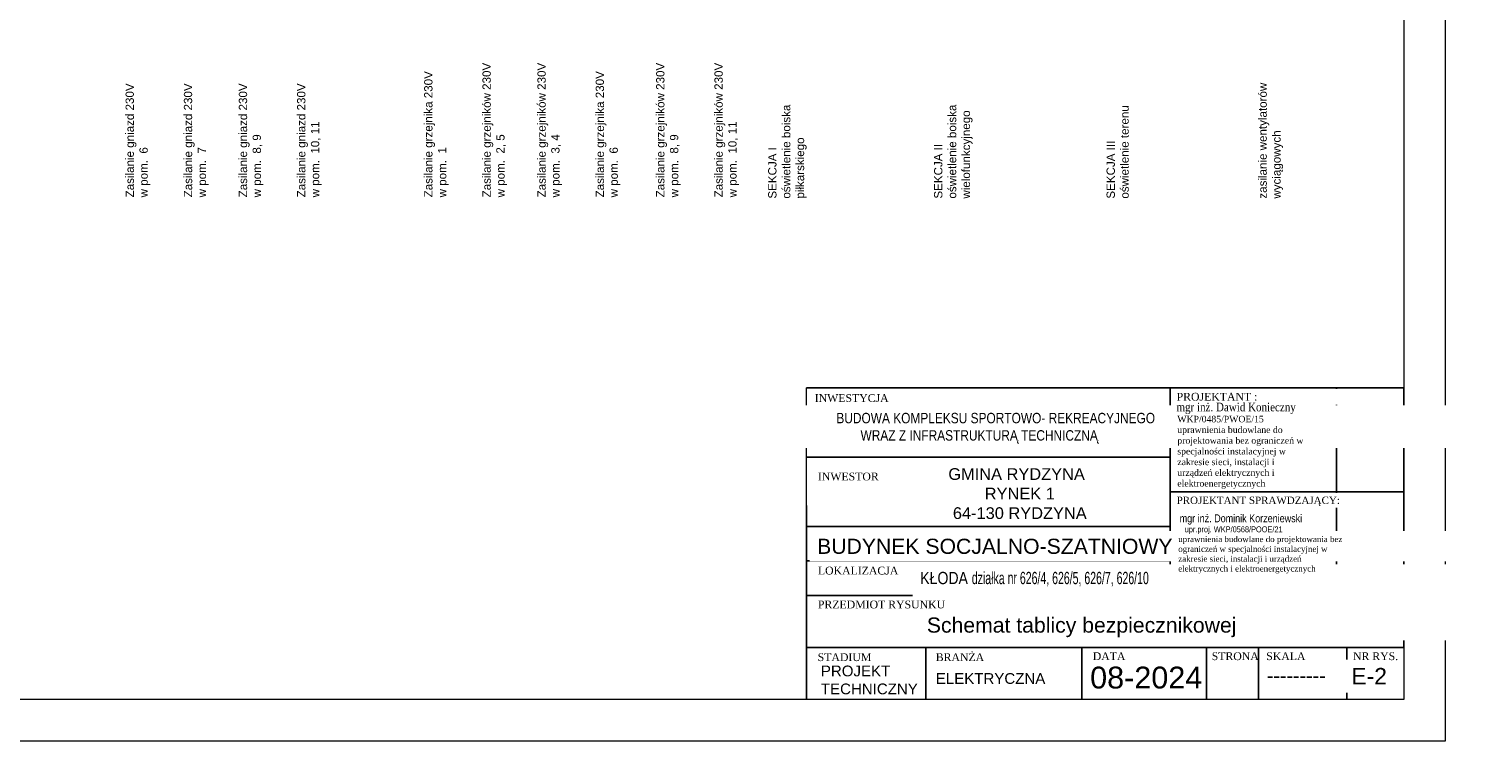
# Model space of a CAD drawing. Header units: millimetres. Extents: x 76855 to 99678, y -15103 to -11972.
# Tile 19 of 28: x 82719 to 85517, y -14942 to -13571. Entities that reach past the tile are written whole.
import ezdxf

# ---------------------------------------------------------------- set-up
doc = ezdxf.new("R2010")
doc.units = ezdxf.units.MM
doc.header["$LTSCALE"] = 100
doc.header["$MEASUREMENT"] = 0
for name, color, linetype in [('! OPISY', 4, 'Continuous'), ('DRZWI', 7, 'Continuous'), ('Okno', 4, 'Continuous'), ('Warstwa4', 4, 'Continuous')]:
    doc.layers.add(name, color=color, linetype=linetype)
doc.layers.add('_To_TABEL_RYSUNK', color=7, linetype='Continuous', lineweight=25)
doc.layers.add('Wentyl', color=4, linetype='Continuous', lineweight=18)
doc.styles.add('8', font='txt.shx', dxfattribs={"height": 20})
doc.styles.add('styl3', font='txt.shx', dxfattribs={"height": 100})
doc.styles.add('styl4', font='TIMES.TTF', dxfattribs={"height": 100})
doc.styles.add('style4', font='TIMES.TTF', dxfattribs={"height": 15})

msp = doc.modelspace()

# ---------------------------------------------------------------- linework, layer by layer
at = {"layer": 'DRZWI', "color": 4, "linetype": 'Continuous'}
for p, q in [((84915.122, -14395.509), (84215.122, -14395.509)), ((85365.122, -14462.176), (84915.122, -14462.176)), ((84915.122, -14528.842), (84215.122, -14528.842))]:
    msp.add_line(p, q, dxfattribs=at)
at = {"layer": 'Warstwa4'}
for p, q in [((84915.122, -14262.176), (84915.122, -14587.176)), ((85235.122, -14262.176), (85235.122, -14662.176)), ((84215.122, -14488.538), (84215.122, -14862.176)), ((84915.122, -14595.509), (84215.122, -14595.509)), ((84915.122, -14587.176), (84915.122, -14662.176)), ((84215.122, -14662.176), (85365.122, -14662.176)), ((84215.122, -14762.176), (85365.122, -14762.176)), ((84445.122, -14762.176), (84445.122, -14862.176)), ((84745.122, -14762.176), (84745.122, -14862.176)), ((84985.122, -14762.176), (84985.122, -14862.176)), ((85085.122, -14762.176), (85085.122, -14862.176)), ((85255.122, -14762.176), (85255.122, -14862.176))]:
    msp.add_line(p, q, dxfattribs=at)
at = {"layer": 'Wentyl'}
for p, q in [((85445.122, -14942.176), (85445.122, -11972.176)), ((85365.122, -14262.176), (84215.122, -14262.176)), ((85365.122, -14762.176), (85365.122, -14262.176))]:
    msp.add_line(p, q, dxfattribs=at)
msp.add_lwpolyline([(84215.122, -14262.176), (85365.122, -14262.176), (85365.122, -14862.176), (84215.122, -14862.176)], close=True, dxfattribs=at)

# ---------------------------------------------------------------- texts
at = {"layer": '! OPISY', "insert": (84928.989, -14315.858), "char_height": 12.393989, "width": 247.57897, "attachment_point": 1, "style": 'styl4'}
msp.add_mtext('{\\A1;WKP/0485/PWOE/15\\Puprawnienia budowlane do projektowania bez ograniczeń w specjalności instalacyjnej w zakresie sieci, instalacji i urządzeń elektrycznych i elektroenergetycznych}', dxfattribs=at)
at = {"layer": '_To_TABEL_RYSUNK', "char_height": 15.97535, "width": 416.25646, "attachment_point": 1, "rotation": 90, "style": '8'}
for s, insert in [('{\\fArial|b0|i0|c238|p34;Zasilanie grzejnika 230V\\P\\pxqj;w pom.  1}', (83479.152, -13895.034)), ('{\\fArial|b0|i0|c238|p34;Zasilanie grzejników 230V\\Pw pom.  2, 5}', (83591.35, -13895.034)), ('{\\fArial|b0|i0|c238|p34;Zasilanie grzejników 230V\\P\\pxqj;w pom.  3, 4}', (83697.119, -13895.034)), ('{\\fArial|b0|i0|c238|p34;Zasilanie grzejnika 230V\\Pw pom.  6}', (83809.317, -13895.034)), ('{\\fArial|b0|i0|c238|p34;Zasilanie grzejników 230V\\P\\pxqj;w pom.  8, 9}', (83925.673, -13895.034)), ('{\\fArial|b0|i0|c238|p34;Zasilanie grzejników 230V\\Pw pom.  10, 11}', (84037.872, -13895.034)), ('{\\fArial|b0|i0|c238|p34;Zasilanie gniazd 230V\\P\\pxqj;w pom.  6}', (82904.379, -13895.034)), ('{\\fArial|b0|i0|c238|p34;Zasilanie gniazd 230V\\Pw pom.  7}', (83016.578, -13895.034)), ('{\\fArial|b0|i0|c238|p34;Zasilanie gniazd 230V\\P\\pxqj;w pom.  8, 9}', (83122.347, -13895.034)), ('{\\fArial|b0|i0|c238|p34;Zasilanie gniazd 230V\\Pw pom.  10, 11}', (83234.545, -13895.034)), ('{\\fArial|b0|i0|c238|p34;zasilanie wentylatorów \\Pwyciągowych}', (85085.154, -13897.422)), ('{\\fArial|b0|i0|c238|p34;SEKCJA I\\Poświetlenie boiska\\Ppiłkarskiego }', (84141.36, -13897.422)), ('\\pxt1;{\\fArial|b0|i0|c238|p34;SEKCJA II\\P\\pt0;oświetlenie boiska\\Pwielofunkcyjnego}', (84460.717, -13897.422)), ('{\\fArial|b0|i0|c238|p34;SEKCJA III\\Poświetlenie terenu}', (84792.742, -13897.422))]:
    msp.add_mtext(s, dxfattribs=dict(at, insert=insert))
at = {"layer": 'Okno', "attachment_point": 1, "style": 'styl3'}
for s, insert, char_height, width in [('{\\fArial|b0|i0|c238|p34;              GMINA RYDZYNA\\P                      RYNEK 1\\P               64-130 RYDZYNA}', (84365.484, -14416.745), 22.57493, 1642.40072), ('{\\fTimes New Roman|b0|i0|c238|p18;---------}', (85101.304, -14803.228), 25, 294.9)]:
    msp.add_mtext(s, dxfattribs=dict(at, insert=insert, char_height=char_height, width=width))
at = {"layer": 'Warstwa4', "attachment_point": 1}
for s, insert, char_height, width, style in [('{\\fTimes New Roman|b0|i0|c238|p18;INWESTYCJA}', (84231.004, -14274.088), 15, 203.942, 'styl3'), ('{\\fTimes New Roman|b0|i0|c238|p18;INWESTOR}', (84237.098, -14425.236), 15, 203.942, 'styl3'), ('{\\fTimes New Roman|b0|i0|c238|p18;OBIEKT}', (84237.098, -14542.868), 15, 203.942, 'styl3'), ('{\\fTimes New Roman|b0|i0|c238|p18;LOKALIZACJA}', (84237.098, -14606.506), 15, 203.942, 'styl3'), ('{\\fTimes New Roman|b0|i0|c238|p18;PRZEDMIOT RYSUNKU}', (84237.098, -14671.837), 15, 409.18096, 'styl3'), ('{\\fTimes New Roman|b0|i0|c238|p18;STADIUM}', (84236.655, -14773.326), 15, 203.942, 'styl3'), ('{\\fTimes New Roman|b0|i0|c238|p18;BRANŻA}', (84463.955, -14773.326), 15, 203.942, 'styl3'), ('{\\fTimes New Roman|b0|i0|c238|p18;DATA}', (84766.115, -14771.437), 15, 203.942, 'styl3'), ('{\\fTimes New Roman|b0|i0|c238|p18;STRONA}', (84995.135, -14771.437), 15, 203.942, 'styl3'), ('{\\fTimes New Roman|b0|i0|c238|p18;SKALA}', (85100.106, -14771.437), 15, 203.942, 'styl3'), ('{\\fArial|b0|i0|c238|p34;PROJEKT\\PTECHNICZNY}', (84242.754, -14796.999), 20.7306, 912.8675, 'style4'), ('{\\farial|b0|i0|c238|p34;08\\farial|b0|i0|c0|p34;-2024}', (84761.115, -14799.013), 42.12, 295, 'styl3'), ('{\\fArial CE|b0|i0|c238|p34;ELEKTRYCZNA}', (84464.027, -14811.53), 20.7306, 912.8675, 'style4')]:
    msp.add_mtext(s, dxfattribs=dict(at, insert=insert, char_height=char_height, width=width, style=style))

# ---------------------------------------------------------------- next in the draw order: texts
at = {"layer": 'Warstwa4', "insert": (85239.312, -14801.537), "char_height": 31.59, "width": 221.25, "attachment_point": 1, "style": 'styl3', "bg_fill": 2}
msp.add_mtext('{\\fArial|b0|i0|c238|p34;  E-2}', dxfattribs=at)

# ---------------------------------------------------------------- next in the draw order: linework, layer by layer
at = {"layer": 'Wentyl'}
for points in [[(81245.122, -14942.176), (85445.122, -14942.176), (85445.122, -11972.176), (81245.122, -11972.176)], [(81475.122, -12052.176), (85365.122, -12052.176), (85365.122, -14862.176), (81475.122, -14862.176)]]:
    msp.add_lwpolyline(points, close=True, dxfattribs=at)

# ---------------------------------------------------------------- next in the draw order: texts
at = {"layer": 'Warstwa4', "insert": (85267.153, -14771.437), "char_height": 15, "width": 203.942, "attachment_point": 1, "style": 'styl3'}
msp.add_mtext('{\\fTimes New Roman|b0|i0|c238|p18;NR RYS.}', dxfattribs=at)

# ---------------------------------------------------------------- next in the draw order: texts
at = {"layer": 'Okno', "char_height": 29.18779, "width": 2123.508, "attachment_point": 1, "style": 'styl3', "bg_fill": 2}
for s, insert in [('{\\farial|b0|i0|c238|p34;BUDYNEK SOCJALNO-SZATNIOWY}', (84235.601, -14552.605)), ('{\\farial|b0|i0|c238|p34;Schemat tablicy bezpiecznikowej}', (84446.761, -14704.353))]:
    msp.add_mtext(s, dxfattribs=dict(at, insert=insert))
at = {"layer": 'Warstwa4', "linetype": 'ByBlock', "insert": (84927.592, -14271.59), "char_height": 15, "width": 378.84799, "attachment_point": 1, "style": 'styl3', "bg_fill": 2}
msp.add_mtext('{\\fTimes New Roman|b0|i0|c238|p18;PROJEKTANT :}', dxfattribs=at)

# ---------------------------------------------------------------- next in the draw order: texts
at = {"layer": '! OPISY', "attachment_point": 1, "style": 'styl4'}
for s, insert, char_height, width in [('{\\W0.85;mgr inż. Dawid Konieczny}', (84927.263, -14290.607), 16.52532, 438.64806), ('\\pxi0,l0.254167,sm1,qc;{\\W0.85;\\fArial Narrow|b0|i0|c238|p34;\\W1;mgr inż. Dominik Korzeniewski', (84848.823, -14505.757), 15.12081, 401.36669)]:
    msp.add_mtext(s, dxfattribs=dict(at, insert=insert, char_height=char_height, width=width))
at = {"layer": 'Okno', "insert": (84434.164, -14616.474), "char_height": 29.18779, "width": 2123.508, "attachment_point": 1, "style": 'styl3', "bg_fill": 2}
msp.add_mtext('{\\fArial Narrow|b0|i0|c238|p34;\\H0.809229x;KŁODA \\W0.75;działka nr 626/4, 626/5, 626/7, 626/10\\P\\farial|b0|i0|c238|p34;\\H1.235745x;\\W1; }', dxfattribs=at)

# ---------------------------------------------------------------- next in the draw order: texts
at = {"layer": '! OPISY', "insert": (84930.739, -14528.862), "char_height": 11.340605, "width": 307.01718, "attachment_point": 1, "style": 'styl4'}
msp.add_mtext('\\pxi0,l1.091667,sm1,ql;{\\fArial Narrow|b0|i0|c238|p34;\\H1x;upr.proj. WKP/0568/POOE/21\\P\\pi0,l0,s*1,q*;\\A1;\\fTimes New Roman|b0|i0|c238|p18;\\H1x;uprawnienia budowlane do projektowania bez ograniczeń w specjalności instalacyjnej w zakresie sieci, instalacji i urządzeń elektrycznych i elektroenergetycznych', dxfattribs=at)
at = {"layer": 'Okno', "insert": (83485.746, -14310.164), "char_height": 29.1878, "width": 2123.508, "attachment_point": 1, "style": 'styl3', "bg_fill": 2}
msp.add_mtext('\\pxqc;{\\fArial Narrow|b0|i0|c238|p34;\\H0.685218x;          BUDOWA KOMPLEKSU SPORTOWO- REKREACYJNEGO \\P\\H1x;WRAZ Z INFRASTRUKTURĄ TECHNICZNĄ}', dxfattribs=at)
at = {"layer": 'Warstwa4', "linetype": 'ByBlock', "insert": (84927.592, -14471.59), "char_height": 14, "width": 378.84799, "attachment_point": 1, "style": 'styl3', "bg_fill": 2}
msp.add_mtext('{\\fTimes New Roman|b0|i0|c238|p18;PROJEKTANT SPRAWDZAJĄCY:}', dxfattribs=at)

doc.saveas('drawing.dxf')
